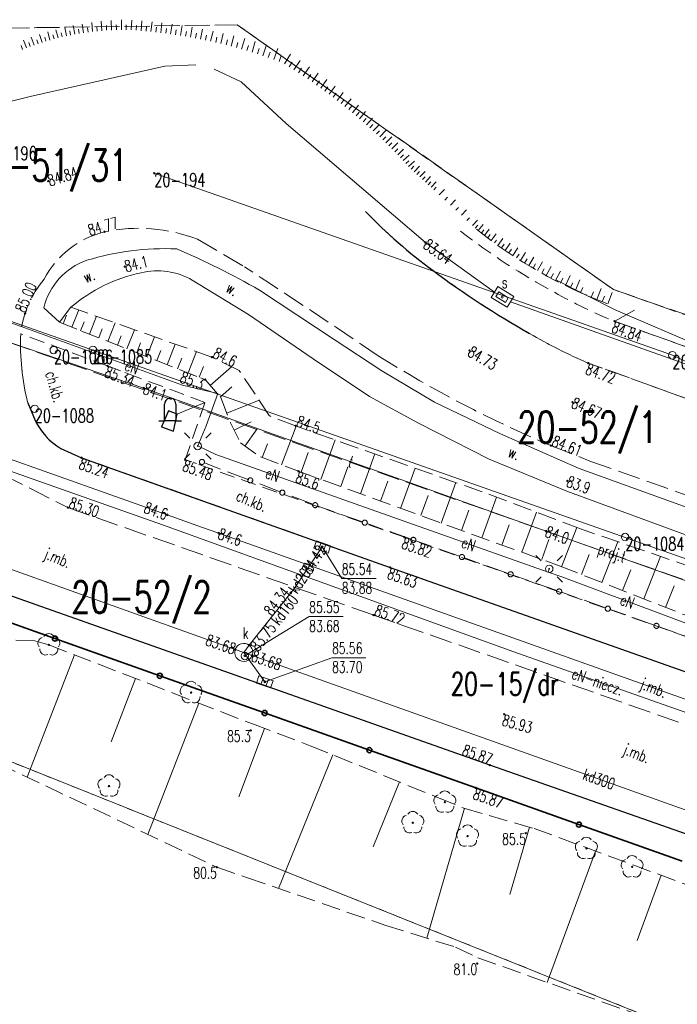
# Model space of a CAD drawing. Header units: metres. Extents: x 7505752 to 7507120, y 5839999 to 5840598.
# Tile 5 of 35: x 7505987 to 7506031, y 5840411 to 5840477. Entities that reach past the tile are written whole.
import ezdxf
from ezdxf.enums import TextEntityAlignment as Align

# ---------------------------------------------------------------- set-up
doc = ezdxf.new("R2010")
doc.units = ezdxf.units.M
for name, pattern in [('2_1', [0]), ('2_14', [1, -1]), ('2_OTDP', [0]), ('2_OTKC', [1.5, 1, -0.5]), ('2_OTKG', [1.5, 1, -0.5]), ('2_OTKJ', [2, 1.5, -0.5]), ('2_OTKK', [0]), ('2_OTKR', [0]), ('2_OTRK', [1.75, 1.25, -0.5]), ('2_OTRKG', [1.75, 1.25, -0.5]), ('4_SUEP_A', [0]), ('4_SUKP', [0]), ('4_SULL', [0]), ('4_SUPK', [0]), ('4_SUPP_P', [2, 1.5, -0.5]), ('4_SUTP_A', [0]), ('GDE', [0]), ('GUZ', [1, 0.5, -0.5])]:
    doc.linetypes.add(name, pattern=pattern)
doc.layers.get('0').update_dxf_attribs({"color": 250, "linetype": 'CONTINUOUS', "lineweight": 100})
for name, color, linetype, lineweight in [('Dzialki', 7, 'GDE', 18), ('Numery_dzialek', 7, 'CONTINUOUS', 20), ('Numery_punktow', 7, 'CONTINUOUS', 9), ('OTD_L_10', 7, '2_OTDP', 25), ('OTK_E_T_0', 7, 'CONTINUOUS', 0), ('OTK_E_T_1', 7, 'CONTINUOUS', 0), ('OTK_E_T_4', 7, 'CONTINUOUS', 0), ('OTK_L_0', 7, '2_OTKJ', 18), ('OTK_L_1', 7, '2_OTKK', 25), ('OTK_L_11', 7, 'CONTINUOUS', 18), ('OTK_L_2', 7, '2_OTKC', 18), ('OTK_L_3', 7, '2_OTKG', 18), ('OTK_L_5', 7, 'CONTINUOUS', 18), ('OTO_L_0', 7, 'CONTINUOUS', 35), ('OTR_L_1', 7, '2_OTRK', 18), ('OTR_T_0', 7, 'CONTINUOUS', 18), ('OTR_T_1', 7, 'CONTINUOUS', 18), ('Punkty', 7, 'CONTINUOUS', 18), ('SUE_T_3', 7, 'CONTINUOUS', 18), ('SUEP_E_T_0', 1, 'CONTINUOUS', 0), ('SUEP_L_0', 1, '4_SUEP_A', 18), ('SUL_L_0', 7, '4_SULL', 18), ('SUP_E_T_1', 7, 'CONTINUOUS', 0), ('SUP_L_1', 7, '4_SUPK', 18), ('SUP_T_4', 7, 'CONTINUOUS', 18), ('SUSR_T_0', 7, 'CONTINUOUS', 18)]:
    doc.layers.add(name, color=color, linetype=linetype, lineweight=lineweight)
for name, color, linetype, lineweight, true_color in [('Numery_uzytkow', 96, 'CONTINUOUS', 15, 0x008000), ('OTZ_T_0', 96, 'CONTINUOUS', 18, 0x008000), ('P_SUGP_L_0', 52, '4_SUPP_P', 18, 0xbfbf00), ('P_SUTP_E_T_0', 30, 'CONTINUOUS', 0, 0xff9100), ('P_SUTP_L_0', 30, '4_SUPP_P', 18, 0xff9100), ('SUK_T_1', 36, 'CONTINUOUS', 18, 0x803300), ('SUKP_E_T_0', 36, 'CONTINUOUS', 0, 0x803300), ('SUKP_L_0', 36, '4_SUKP', 18, 0x803300), ('SUKR_T_0', 36, 'CONTINUOUS', 18, 0x803300), ('SUTP_E_T_0', 30, 'CONTINUOUS', 0, 0xff9100), ('SUTP_L_0', 30, '4_SUTP_A', 18, 0xff9100), ('SUTR_T_0', 30, 'CONTINUOUS', 18, 0xff9100), ('Uzytki', 96, 'GUZ', 18, 0x008000)]:
    doc.layers.add(name, color=color, linetype=linetype, lineweight=lineweight, true_color=true_color)
doc.styles.get("Standard").update_dxf_attribs({"font": 'Simplex.SHX', "width": 0.75})

# ---------------------------------------------------------------- blocks, each defined once
blk = doc.blocks.new('GRO')
at = {"linetype": 'CONTINUOUS'}
blk.add_circle((0, 0), 0.045, dxfattribs=at)
blk = doc.blocks.new('GRT')
at = {"linetype": 'CONTINUOUS'}
blk.add_circle((0, 0), 0.25, dxfattribs=at)
blk = doc.blocks.new('2_OTDP')
at = {"linetype": 'CONTINUOUS'}
for p, q in [((-0.062, 1.5), (0.062, 1.5)), ((-0.375, 0), (-0.375, 1.1)), ((0.375, 1.1), (0.375, 0)), ((-0.75, 0), (-0.375, 0)), ((0.375, 0), (-0.375, 0)), ((0.375, 0), (0.75, 0))]:
    blk.add_line(p, q, dxfattribs=at)
for centre, radius, start, end in [((0.051, 1.089), 0.426, 105.47835, 178.52418), ((-0.008, 1.123), 0.383, 356.52864, 79.46882)]:
    blk.add_arc(centre, radius, start, end, dxfattribs=at)
blk = doc.blocks.new('2_OTRN')
at = {"linetype": 'CONTINUOUS'}
blk.add_circle((0, 0), 0.045, dxfattribs=at)
blk = doc.blocks.new('2_OTRS')
at = {"linetype": 'CONTINUOUS'}
blk.add_circle((0, 0), 0.045, dxfattribs=at)
blk = doc.blocks.new('2_OTZL')
at = {"linetype": 'CONTINUOUS'}
blk.add_circle((0, 0), 0.045, dxfattribs=at)
for centre, start, end in [((0, 0.375), 30.14012, 149.85988), ((-0.357, 0.116), 102.14447, 221.86002), ((0.357, 0.116), 318.13998, 77.85553), ((-0.22, -0.303), 174.14818, 293.85423), ((0.22, -0.303), 246.14577, 5.85182)]:
    blk.add_arc(centre, 0.375, start, end, dxfattribs=at)
blk = doc.blocks.new('4_SUEO_W')
at = {"linetype": 'CONTINUOUS'}
for p, q in [((-0.53035, 0.53035), (-0.8839, 0.8839)), ((0.53035, 0.53035), (0.8839, 0.8839)), ((-0.53035, -0.53035), (-0.8839, -0.8839)), ((0.53035, -0.53035), (0.8839, -0.8839))]:
    blk.add_line(p, q, dxfattribs=at)
blk.add_circle((0, 0), 0.025, dxfattribs=at)
blk = doc.blocks.new('4_SUPP')
at = {"linetype": 'CONTINUOUS'}
blk.add_circle((0, 0), 0.25, dxfattribs=at)
blk = doc.blocks.new('4_SUKK')
at = {"linetype": 'CONTINUOUS'}
for p, q in [((-0.5, -0.25), (-0.5, 0.25)), ((-0.5, 0.25), (0.5, 0.25)), ((-0.175, 0.25), (-0.175, -0.25)), ((0.175, 0.25), (0.175, -0.25)), ((0.5, 0.25), (0.5, -0.25)), ((0.5, -0.25), (-0.5, -0.25))]:
    blk.add_line(p, q, dxfattribs=at)
blk = doc.blocks.new('4_SUPS')
at = {"linetype": 'CONTINUOUS'}
blk.add_circle((0, 0), 0.0625, dxfattribs=at)
blk = doc.blocks.new('4_SUPW')
at = {"linetype": 'CONTINUOUS'}
blk.add_circle((0, 0), 0.25, dxfattribs=at)
blk = doc.blocks.new('4_SUPW_B')
at = {"linetype": 'CONTINUOUS'}
for p, q in [((0.375, 0.175), (-0.375, 0.175)), ((-0.375, 0.175), (-0.375, -0.175)), ((0.375, -0.175), (0.375, 0.175)), ((-0.375, -0.175), (0.375, -0.175))]:
    blk.add_line(p, q, dxfattribs=at)

msp = doc.modelspace()

# ---------------------------------------------------------------- linework, layer by layer
at = {"layer": 'Dzialki'}
for p, q in [((7505995.92, 5840466.32), (7506030.37, 5840454.23)), ((7505968.28, 5840462.83), (7506081.03, 5840423.23)), ((7506030.37, 5840454.23), (7506063.25, 5840438.56)), ((7506106.97, 5840379.02), (7505946.58, 5840443.14))]:
    msp.add_line(p, q, dxfattribs=at)
at = {"layer": 'OTD_L_10', "linetype": '2_OTDP'}
for p, q in [((7505996.86, 5840450.53), (7505996.4, 5840449.48)), ((7505997.45, 5840450.32), (7505996.86, 5840450.53)), ((7505997.19, 5840449.19), (7505997.45, 5840450.32)), ((7505996.4, 5840449.48), (7505997.19, 5840449.19))]:
    msp.add_line(p, q, dxfattribs=at)
at = {"layer": 'OTK_L_0', "linetype": '2_OTKJ'}
for p, q in [((7505998.79, 5840461.94), (7506001.91, 5840460.11)), ((7506027.86, 5840457.22), (7506026.52, 5840456.49)), ((7506026.52, 5840456.49), (7506033.33, 5840454.06)), ((7506036.93, 5840449.33), (7506024.78, 5840453.71)), ((7505988, 5840449.9), (7505987.51, 5840451.06)), ((7506022.29, 5840448.23), (7506024.89, 5840447.2)), ((7505982.24, 5840448.11), (7505990.18, 5840444.11)), ((7505991.09, 5840447.42), (7505989.7, 5840448.03)), ((7506011.6, 5840440.13), (7505991.09, 5840447.42)), ((7506024.89, 5840447.2), (7506044.12, 5840440.4)), ((7505990.18, 5840444.11), (7506010.5, 5840436.97)), ((7506018.233, 5840427.002), (7505976.243, 5840441.819)), ((7506041.97, 5840429.41), (7506011.6, 5840440.13)), ((7506010.5, 5840436.97), (7506040.91, 5840426.29)), ((7506066.065, 5840410.234), (7506018.233, 5840427.002))]:
    msp.add_line(p, q, dxfattribs=at)
for centre, radius, start, end in [((7506035.619, 5840488.554), 35.661, 224.00585, 233.60424), ((7505994.872, 5840451.692), 10.971, 69.07514, 101.84346), ((7505994.109, 5840456.39), 6.221, 103.84529, 152.31794), ((7505665.177, 5839943.945), 616.291, 55.888125, 56.880598), ((7506050.713, 5840508.566), 60.725, 233.34416, 240.56413), ((7505993.775, 5840454.904), 6.777, 139.77983, 173.59396), ((7506003.377, 5840455.005), 16.351, 177.70501, 193.96277), ((7506038.399, 5840485.606), 34.682, 239.64049, 246.87826), ((7506053.728, 5840522.779), 80.906, 237.95465, 247.13418), ((7505992.127, 5840451.944), 4.606, 206.34922, 238.19816)]:
    msp.add_arc(centre, radius, start, end, dxfattribs=at)
at = {"layer": 'OTK_L_1', "linetype": '2_OTKK'}
for p, q in [((7505987.51, 5840451.06), (7505988, 5840449.9)), ((7505989.7, 5840448.03), (7505991.09, 5840447.42)), ((7505991.09, 5840447.42), (7506011.6, 5840440.13)), ((7506018.233, 5840427.002), (7505976.243, 5840441.819)), ((7506011.6, 5840440.13), (7506041.97, 5840429.41)), ((7506066.065, 5840410.234), (7506018.233, 5840427.002))]:
    msp.add_line(p, q, dxfattribs=at)
for centre, radius, start, end in [((7506035.619, 5840488.554), 35.661, 224.00585, 233.60424), ((7506050.713, 5840508.566), 60.725, 233.34416, 240.56413), ((7505992.127, 5840451.944), 4.606, 206.34922, 238.19816)]:
    msp.add_arc(centre, radius, start, end, dxfattribs=at)
at = {"layer": 'OTK_L_11', "linetype": '2_OTKJ'}
for p, q in [((7506002.202, 5840445.954), (7505999.258, 5840447.076)), ((7506004.331, 5840445.142), (7506002.409, 5840445.875)), ((7506006.461, 5840444.331), (7506004.538, 5840445.063)), ((7506009.76, 5840443.16), (7506006.79, 5840444.21)), ((7506012.991, 5840442.018), (7506010.074, 5840443.049)), ((7506016.223, 5840440.876), (7506013.305, 5840441.907)), ((7506019.455, 5840439.733), (7506016.537, 5840440.765)), ((7506022.686, 5840438.591), (7506019.769, 5840439.622)), ((7506025.918, 5840437.449), (7506023, 5840438.48)), ((7506029.15, 5840436.307), (7506026.232, 5840437.338)), ((7506032.451, 5840435.145), (7506029.48, 5840436.19))]:
    msp.add_line(p, q, dxfattribs=at)
for centre in [(7505999.09, 5840447.14), (7506002.305, 5840445.915), (7506004.435, 5840445.103), (7506006.62, 5840444.27), (7506006.62, 5840444.27), (7506009.917, 5840443.105), (7506013.148, 5840441.963), (7506016.38, 5840440.82), (7506019.612, 5840439.678), (7506022.843, 5840438.536), (7506026.075, 5840437.393), (7506029.31, 5840436.25), (7506029.31, 5840436.25)]:
    msp.add_circle(centre, 0.17, dxfattribs=at)
at = {"layer": 'OTK_L_2', "linetype": '2_OTKC'}
for p, q in [((7505992.81, 5840453.52), (7505987.04, 5840455.66)), ((7505999.29, 5840451.09), (7505992.81, 5840453.52)), ((7505987.51, 5840451.06), (7505988, 5840449.9)), ((7505997.98, 5840447.29), (7505999.29, 5840451.09)), ((7505996.4, 5840449.48), (7505996.86, 5840450.53)), ((7505996.86, 5840450.53), (7505997.45, 5840450.32)), ((7505997.45, 5840450.32), (7505997.19, 5840449.19)), ((7505997.19, 5840449.19), (7505996.4, 5840449.48)), ((7505989.7, 5840448.03), (7505991.09, 5840447.42)), ((7505991.09, 5840447.42), (7506011.6, 5840440.13)), ((7506012.55, 5840442.14), (7505997.98, 5840447.29)), ((7506041.35, 5840432), (7506012.55, 5840442.14)), ((7506011.6, 5840440.13), (7506041.97, 5840429.41))]:
    msp.add_line(p, q, dxfattribs=at)
at = {"layer": 'OTK_L_2', "linetype": '2_14'}
msp.add_line((7505999.29, 5840451.09), (7505997.45, 5840450.32), dxfattribs=at)
at = {"layer": 'OTK_L_2', "linetype": '2_OTKC'}
for centre, radius, start, end in [((7506003.377, 5840455.005), 16.351, 177.70501, 193.96277), ((7505992.127, 5840451.944), 4.606, 206.34922, 238.19816)]:
    msp.add_arc(centre, radius, start, end, dxfattribs=at)
at = {"layer": 'OTK_L_3', "linetype": '2_OTKG'}
for p, q in [((7506033.33, 5840454.06), (7506026.52, 5840456.49)), ((7506024.78, 5840453.71), (7506036.93, 5840449.33))]:
    msp.add_line(p, q, dxfattribs=at)
for centre, radius, start, end in [((7506035.619, 5840488.554), 35.661, 224.00585, 233.60424), ((7506043.35, 5840497.215), 44.037, 232.07007, 241.78558), ((7506050.713, 5840508.566), 60.725, 233.34416, 240.56413), ((7506038.952, 5840487.43), 33.344, 240.49592, 248.11008), ((7506038.399, 5840485.606), 34.682, 239.64049, 246.87826)]:
    msp.add_arc(centre, radius, start, end, dxfattribs=at)
at = {"layer": 'OTK_L_5', "linetype": '2_OTKR'}
for p, q in [((7505998.45, 5840459.22), (7506002.18, 5840456.94)), ((7506007.89, 5840455.28), (7506002.91, 5840458.56)), ((7505988.58, 5840457.37), (7505989.61, 5840456.42)), ((7505989.61, 5840456.42), (7505990.38, 5840457.42)), ((7506002.18, 5840456.94), (7506006.49, 5840453.99)), ((7506011.06, 5840453.19), (7506007.89, 5840455.28)), ((7506006.49, 5840453.99), (7506010.22, 5840451.48)), ((7506014.56, 5840451.12), (7506011.06, 5840453.19)), ((7506010.22, 5840451.48), (7506013.49, 5840449.71)), ((7506018.94, 5840449.01), (7506014.56, 5840451.12)), ((7506013.49, 5840449.71), (7506018.18, 5840447.32)), ((7506024.18, 5840446.7), (7506018.94, 5840449.01)), ((7506018.18, 5840447.32), (7506023.35, 5840445.2)), ((7506044.22, 5840439.46), (7506024.18, 5840446.7)), ((7506023.35, 5840445.2), (7506043.52, 5840437.77))]:
    msp.add_line(p, q, dxfattribs=at)
for centre, radius, start, end in [((7505996.706, 5840442.999), 18.314, 87.79817, 106.71165), ((7505976.694, 5840412.827), 52.714, 60.17704, 66.85966), ((7505992.862, 5840456.382), 4.395, 108.88267, 167.00326), ((7505997.097, 5840449.593), 10.314, 101.50492, 130.63735), ((7505996.16, 5840455.304), 4.536, 59.68134, 104.29375)]:
    msp.add_arc(centre, radius, start, end, dxfattribs=at)
at = {"layer": 'OTO_L_0'}
for p, q in [((7505989.32, 5840435.402), (7505982.352, 5840437.873)), ((7505996.288, 5840432.932), (7505989.32, 5840435.402)), ((7506003.256, 5840430.462), (7505996.288, 5840432.932)), ((7506010.224, 5840427.992), (7506003.256, 5840430.462)), ((7506017.293, 5840425.486), (7506010.224, 5840427.992)), ((7506024.154, 5840423.048), (7506017.293, 5840425.486)), ((7506031.016, 5840420.611), (7506024.154, 5840423.048))]:
    msp.add_line(p, q, dxfattribs=at)
for centre in [(7505989.32, 5840435.402), (7505996.288, 5840432.932), (7506003.256, 5840430.462), (7506010.224, 5840427.992), (7506024.154, 5840423.048)]:
    msp.add_circle(centre, 0.17, dxfattribs=at)
at = {"layer": 'OTR_L_1', "linetype": '2_1'}
for p, q in [((7505991.821, 5840475.735), (7505991.763, 5840476.335)), ((7505992.438, 5840475.794), (7505992.379, 5840476.417)), ((7505993.073, 5840475.834), (7505993.045, 5840476.477)), ((7505993.733, 5840475.859), (7505993.731, 5840476.523)), ((7505994.39, 5840475.843), (7505994.432, 5840476.497)), ((7505995.043, 5840475.792), (7505995.099, 5840476.446)), ((7505995.697, 5840475.734), (7505995.771, 5840476.385)), ((7505996.353, 5840475.659), (7505996.428, 5840476.317)), ((7505988.985, 5840475.171), (7505988.847, 5840475.706)), ((7505989.527, 5840475.311), (7505989.386, 5840475.856)), ((7505989.8, 5840475.382), (7505989.729, 5840475.655)), ((7505990.078, 5840475.441), (7505989.965, 5840475.998)), ((7505990.359, 5840475.498), (7505990.302, 5840475.78)), ((7505990.644, 5840475.556), (7505990.529, 5840476.127)), ((7505990.932, 5840475.607), (7505990.889, 5840475.895)), ((7505991.224, 5840475.651), (7505991.137, 5840476.236)), ((7505991.522, 5840475.695), (7505991.477, 5840475.992)), ((7505992.127, 5840475.764), (7505992.097, 5840476.07)), ((7505992.752, 5840475.82), (7505992.738, 5840476.135)), ((7505993.401, 5840475.848), (7505993.387, 5840476.176)), ((7505994.063, 5840475.86), (7505994.062, 5840476.189)), ((7505994.716, 5840475.82), (7505994.744, 5840476.146)), ((7505995.371, 5840475.764), (7505995.399, 5840476.092)), ((7505996.024, 5840475.697), (7505996.061, 5840476.024)), ((7505996.68, 5840475.62), (7505996.727, 5840475.946)), ((7505997.008, 5840475.572), (7505997.103, 5840476.229)), ((7505997.339, 5840475.525), (7505997.386, 5840475.855)), ((7505997.668, 5840475.476), (7505997.781, 5840476.132)), ((7505997.998, 5840475.418), (7505998.056, 5840475.749)), ((7505998.331, 5840475.361), (7505998.446, 5840476.027)), ((7505998.997, 5840475.233), (7505999.133, 5840475.901)), ((7505999.67, 5840475.094), (7505999.826, 5840475.763)), ((7505987.423, 5840474.647), (7505987.231, 5840475.158)), ((7505987.679, 5840474.743), (7505987.583, 5840474.999)), ((7505987.935, 5840474.839), (7505987.743, 5840475.352)), ((7505988.195, 5840474.925), (7505988.112, 5840475.186)), ((7505988.457, 5840475.008), (7505988.291, 5840475.533)), ((7505988.721, 5840475.091), (7505988.638, 5840475.355)), ((7505989.255, 5840475.241), (7505989.185, 5840475.511)), ((7505998.663, 5840475.301), (7505998.73, 5840475.632)), ((7505999.334, 5840475.165), (7505999.402, 5840475.501)), ((7506000.008, 5840475.015), (7506000.087, 5840475.354)), ((7506000.349, 5840474.936), (7506000.507, 5840475.617)), ((7506000.69, 5840474.852), (7506000.78, 5840475.191)), ((7506001.034, 5840474.761), (7506001.216, 5840475.449)), ((7506001.38, 5840474.67), (7506001.471, 5840475.016)), ((7506001.727, 5840474.571), (7506001.931, 5840475.264)), ((7506002.431, 5840474.364), (7506002.638, 5840475.068)), ((7505987.167, 5840474.551), (7505987.072, 5840474.806)), ((7506002.079, 5840474.468), (7506002.182, 5840474.819)), ((7506002.785, 5840474.25), (7506002.901, 5840474.604)), ((7506003.143, 5840474.133), (7506003.377, 5840474.85)), ((7506003.503, 5840474.013), (7506003.631, 5840474.37)), ((7506003.867, 5840473.883), (7506004.127, 5840474.61)), ((7506004.234, 5840473.751), (7506004.366, 5840474.119)), ((7506004.576, 5840473.59), (7506004.974, 5840474.236)), ((7506004.895, 5840473.392), (7506005.098, 5840473.708)), ((7506005.209, 5840473.19), (7506005.613, 5840473.818)), ((7506005.519, 5840472.991), (7506005.718, 5840473.301)), ((7506005.823, 5840472.79), (7506006.235, 5840473.394)), ((7506006.122, 5840472.587), (7506006.325, 5840472.885)), ((7506006.417, 5840472.386), (7506006.818, 5840472.975)), ((7506006.706, 5840472.182), (7506006.913, 5840472.469)), ((7506006.99, 5840471.978), (7506007.398, 5840472.545)), ((7506007.27, 5840471.776), (7506007.471, 5840472.056)), ((7506007.544, 5840471.57), (7506007.959, 5840472.116)), ((7506007.813, 5840471.366), (7506008.018, 5840471.635)), ((7506008.079, 5840471.164), (7506008.483, 5840471.695)), ((7506008.339, 5840470.958), (7506008.546, 5840471.216)), ((7506008.594, 5840470.753), (7506009.003, 5840471.264)), ((7506008.846, 5840470.551), (7506009.048, 5840470.803)), ((7506009.092, 5840470.346), (7506009.506, 5840470.836)), ((7506009.572, 5840469.94), (7506009.975, 5840470.417)), ((7506009.334, 5840470.142), (7506009.538, 5840470.384)), ((7506009.806, 5840469.737), (7506010.012, 5840469.968)), ((7506010.034, 5840469.533), (7506010.441, 5840469.99)), ((7506010.26, 5840469.333), (7506010.461, 5840469.558)), ((7506010.482, 5840469.132), (7506010.891, 5840469.568)), ((7506010.697, 5840468.93), (7506010.899, 5840469.146)), ((7506010.91, 5840468.73), (7506011.309, 5840469.156)), ((7506011.12, 5840468.533), (7506011.317, 5840468.743)), ((7506011.324, 5840468.333), (7506011.726, 5840468.74)), ((7506011.525, 5840468.135), (7506011.723, 5840468.336)), ((7506011.723, 5840467.939), (7506012.114, 5840468.335)), ((7506011.917, 5840467.744), (7506012.116, 5840467.935)), ((7506012.106, 5840467.548), (7506012.499, 5840467.925)), ((7506012.292, 5840467.354), (7506012.486, 5840467.54)), ((7506012.476, 5840467.162), (7506012.859, 5840467.53)), ((7506012.656, 5840466.97), (7506012.85, 5840467.149)), ((7506012.832, 5840466.779), (7506013.215, 5840467.131)), ((7506013.01, 5840466.593), (7506013.185, 5840466.783)), ((7506013.199, 5840466.419), (7506013.547, 5840466.797)), ((7506013.388, 5840466.246), (7506013.561, 5840466.434)), ((7506013.576, 5840466.073), (7506013.921, 5840466.448)), ((7506013.763, 5840465.901), (7506013.935, 5840466.088)), ((7506013.949, 5840465.729), (7506014.292, 5840466.102)), ((7506014.135, 5840465.558), (7506014.305, 5840465.744)), ((7506014.32, 5840465.388), (7506014.66, 5840465.758)), ((7506014.504, 5840465.219), (7506014.673, 5840465.403)), ((7506014.872, 5840464.88), (7506015.209, 5840465.246)), ((7506015.24, 5840464.542), (7506015.407, 5840464.723)), ((7506015.608, 5840464.203), (7506015.939, 5840464.564)), ((7506015.976, 5840463.865), (7506016.14, 5840464.043)), ((7506016.344, 5840463.526), (7506016.67, 5840463.881)), ((7506016.712, 5840463.187), (7506016.874, 5840463.364)), ((7506017.08, 5840462.849), (7506017.402, 5840463.199)), ((7506017.264, 5840462.679), (7506017.434, 5840462.864)), ((7506017.461, 5840462.513), (7506017.78, 5840462.918)), ((7506017.878, 5840462.189), (7506018.198, 5840462.616)), ((7506017.667, 5840462.351), (7506017.828, 5840462.556)), ((7506018.095, 5840462.027), (7506018.258, 5840462.243)), ((7506018.315, 5840461.861), (7506018.645, 5840462.302)), ((7506018.773, 5840461.529), (7506019.101, 5840461.996)), ((7506018.54, 5840461.693), (7506018.677, 5840461.875)), ((7506019.01, 5840461.363), (7506019.176, 5840461.6)), ((7506019.251, 5840461.194), (7506019.588, 5840461.675)), ((7506019.499, 5840461.027), (7506019.663, 5840461.277)), ((7506019.753, 5840460.86), (7506020.086, 5840461.368)), ((7506020.011, 5840460.691), (7506020.18, 5840460.949)), ((7506020.275, 5840460.521), (7506020.602, 5840461.057)), ((7506020.547, 5840460.355), (7506020.713, 5840460.627)), ((7506020.823, 5840460.187), (7506021.16, 5840460.738)), ((7506021.104, 5840460.017), (7506021.266, 5840460.302)), ((7506021.393, 5840459.852), (7506021.723, 5840460.432)), ((7506021.687, 5840459.685), (7506021.855, 5840459.979)), ((7506021.987, 5840459.518), (7506022.307, 5840460.125)), ((7506022.295, 5840459.355), (7506022.457, 5840459.663)), ((7506022.607, 5840459.19), (7506022.937, 5840459.815)), ((7506022.926, 5840459.027), (7506023.082, 5840459.349)), ((7506023.252, 5840458.868), (7506023.57, 5840459.52)), ((7506023.583, 5840458.707), (7506023.744, 5840459.037)), ((7506023.921, 5840458.55), (7506024.226, 5840459.23)), ((7506024.265, 5840458.395), (7506024.42, 5840458.74)), ((7506025.336, 5840457.941), (7506025.635, 5840458.667)), ((7506024.615, 5840458.238), (7506024.636, 5840458.285)), ((7506024.973, 5840458.09), (7506025.12, 5840458.449)), ((7506025.705, 5840457.794), (7506025.847, 5840458.164)), ((7506026.08, 5840457.65), (7506026.368, 5840458.401)), ((7505989.869, 5840456.318), (7505990.092, 5840456.882)), ((7505990.443, 5840456.092), (7505990.895, 5840457.238)), ((7505991.621, 5840455.627), (7505992.088, 5840456.817)), ((7505991.026, 5840455.861), (7505991.257, 5840456.445)), ((7505992.842, 5840455.148), (7505993.326, 5840456.379)), ((7505992.226, 5840455.39), (7505992.464, 5840455.995)), ((7505993.469, 5840454.901), (7505993.715, 5840455.528)), ((7505994.107, 5840454.651), (7505994.608, 5840455.926)), ((7505995.416, 5840454.136), (7505995.936, 5840455.457)), ((7505994.756, 5840454.396), (7505995.011, 5840455.045)), ((7505996.773, 5840453.603), (7505997.311, 5840454.972)), ((7505996.089, 5840453.872), (7505996.353, 5840454.544)), ((7505998.179, 5840453.051), (7505998.736, 5840454.468)), ((7505997.47, 5840453.329), (7505997.743, 5840454.026)), ((7505998.9, 5840452.767), (7505999.183, 5840453.489)), ((7505999.639, 5840452.223), (7506001.061, 5840453.465)), ((7506000.31, 5840451.454), (7506001.078, 5840452.126)), ((7506000.747, 5840450.391), (7506002.891, 5840451.238)), ((7506001.242, 5840449.255), (7506002.356, 5840449.8)), ((7506004.384, 5840446.941), (7506005.354, 5840449.514)), ((7506001.953, 5840448.194), (7506002.756, 5840449.334)), ((7506003.097, 5840447.426), (7506003.444, 5840448.346)), ((7506006.996, 5840445.978), (7506007.946, 5840448.602)), ((7506005.685, 5840446.453), (7506006.157, 5840447.759)), ((7506009.637, 5840445.022), (7506010.595, 5840447.669)), ((7506008.314, 5840445.501), (7506008.791, 5840446.819)), ((7506012.301, 5840444.057), (7506013.268, 5840446.728)), ((7506010.966, 5840444.541), (7506011.448, 5840445.87)), ((7506014.989, 5840443.084), (7506015.965, 5840445.778)), ((7506013.642, 5840443.572), (7506014.128, 5840444.913)), ((7506017.691, 5840442.106), (7506018.667, 5840444.803)), ((7506016.342, 5840442.594), (7506016.832, 5840443.947)), ((7506020.362, 5840441.139), (7506021.326, 5840443.802)), ((7506019.031, 5840441.621), (7506019.516, 5840442.961)), ((7506022.999, 5840440.181), (7506024.018, 5840442.788)), ((7506021.685, 5840440.66), (7506022.164, 5840441.983)), ((7506025.681, 5840439.134), (7506026.739, 5840441.842)), ((7506024.326, 5840439.663), (7506024.845, 5840440.99)), ((7506028.474, 5840438.042), (7506029.576, 5840440.864)), ((7506027.063, 5840438.594), (7506027.603, 5840439.976)), ((7506029.914, 5840437.48), (7506030.477, 5840438.92)), ((7505990.617, 5840434.326), (7505987.464, 5840426.204)), ((7505994.678, 5840432.749), (7505993.044, 5840428.54)), ((7505998.887, 5840431.116), (7505995.501, 5840422.391)), ((7506003.253, 5840429.431), (7506001.544, 5840424.883)), ((7506007.786, 5840427.682), (7506004.178, 5840418.807)), ((7506012.223, 5840425.878), (7506010.468, 5840421.562)), ((7506016.542, 5840424.131), (7506014.046, 5840415.498)), ((7506020.859, 5840422.883), (7506019.561, 5840418.394)), ((7506025.251, 5840421.29), (7506022.038, 5840412.566)), ((7506029.613, 5840419.684), (7506028.017, 5840415.348))]:
    msp.add_line(p, q, dxfattribs=at)
at = {"layer": 'OTR_L_1', "linetype": '2_OTRK'}
for p, q in [((7506026.08, 5840457.65), (7506026.37, 5840458.4)), ((7505990.38, 5840457.42), (7505989.61, 5840456.42)), ((7505999.75, 5840454.11), (7505990.38, 5840457.42)), ((7506001.56, 5840453.22), (7505999.75, 5840454.11)), ((7506002.63, 5840451.64), (7506001.56, 5840453.22)), ((7506003.55, 5840450.22), (7506002.63, 5840451.64)), ((7506005.31, 5840449.53), (7506003.55, 5840450.22)), ((7506017.72, 5840445.16), (7506005.31, 5840449.53)), ((7506024.25, 5840442.7), (7506017.72, 5840445.16)), ((7506046.71, 5840434.96), (7506024.25, 5840442.7)), ((7505985.548, 5840427.113), (7506000.088, 5840420.214)), ((7506000.088, 5840420.214), (7506002.113, 5840419.518)), ((7506002.113, 5840419.518), (7506011.306, 5840416.352)), ((7506011.306, 5840416.352), (7506015.947, 5840414.905)), ((7506015.947, 5840414.905), (7506017.442, 5840414.195)), ((7506017.442, 5840414.195), (7506037.725, 5840407.006))]:
    msp.add_line(p, q, dxfattribs=at)
at = {"layer": 'OTR_L_1', "linetype": '2_OTRKG'}
for p, q in [((7505989.61, 5840456.42), (7505991.08, 5840455.84)), ((7505991.08, 5840455.84), (7505999.3, 5840452.61)), ((7505999.3, 5840452.61), (7506000.34, 5840451.42)), ((7506000.34, 5840451.42), (7506001, 5840449.75)), ((7506001, 5840449.75), (7506001.66, 5840448.4)), ((7506001.66, 5840448.4), (7506002.98, 5840447.47)), ((7506002.98, 5840447.47), (7506005.5, 5840446.52)), ((7506005.5, 5840446.52), (7506022.9, 5840440.22)), ((7506022.9, 5840440.22), (7506031.27, 5840436.95)), ((7505987.971, 5840435.251), (7505986.21, 5840435.318)), ((7505988.913, 5840434.987), (7505987.971, 5840435.251)), ((7505988.913, 5840434.987), (7506002.452, 5840429.732)), ((7506002.452, 5840429.732), (7506006.292, 5840428.289)), ((7506006.292, 5840428.289), (7506014.757, 5840424.848)), ((7506014.757, 5840424.848), (7506016.512, 5840424.14)), ((7506016.512, 5840424.14), (7506021.172, 5840422.792)), ((7506021.172, 5840422.792), (7506040.494, 5840415.676))]:
    msp.add_line(p, q, dxfattribs=at)
msp.add_arc((7506037.142, 5840487.332), 31.676, 231.3317, 249.56094, dxfattribs=at)
at = {"layer": 'P_SUGP_L_0', "linetype": '4_SUPP_P'}
for p, q in [((7506001.442, 5840476.186), (7505984.118, 5840475.936)), ((7505984.118, 5840475.936), (7506001.442, 5840476.186)), ((7506026.446, 5840458.593), (7506001.442, 5840476.186)), ((7506001.442, 5840476.186), (7506026.446, 5840458.593)), ((7506043.787, 5840452.493), (7506026.446, 5840458.593)), ((7506026.446, 5840458.593), (7506269.982, 5840374.94))]:
    msp.add_line(p, q, dxfattribs=at)
at = {"layer": 'P_SUTP_L_0', "linetype": '4_SUPP_P'}
msp.add_line((7505973.02, 5840459.747), (7506046.292, 5840433.986), dxfattribs=at)
at = {"layer": 'SUEP_L_0', "linetype": '4_SUEP_A'}
for p, q in [((7505987.08, 5840456.14), (7505975.116, 5840460.467)), ((7506022.62, 5840459.25), (7506026.56, 5840457.24)), ((7506026.56, 5840457.24), (7506032.42, 5840454.74)), ((7505997.79, 5840452.24), (7505987.08, 5840456.14)), ((7506000.14, 5840451.68), (7505997.79, 5840452.24)), ((7505999.37, 5840449.54), (7506000.14, 5840451.68)), ((7505996.538, 5840442.932), (7505972.666, 5840451.375)), ((7505998.81, 5840448.2), (7505999.37, 5840449.54)), ((7506000.01, 5840447.63), (7505998.81, 5840448.2)), ((7506022.104, 5840439.827), (7506000.01, 5840447.63)), ((7505996.538, 5840442.932), (7506020.081, 5840434.436)), ((7506022.18, 5840440.04), (7506022.104, 5840439.827)), ((7506023.02, 5840439.5), (7506022.104, 5840439.827)), ((7506035.13, 5840434.98), (7506023.02, 5840439.5)), ((7506020.081, 5840434.436), (7506067.573, 5840417.696))]:
    msp.add_line(p, q, dxfattribs=at)
at = {"layer": 'SUKP_L_0', "linetype": '4_SUKP'}
for p, q in [((7505965.005, 5840447.635), (7506001.303, 5840434.69)), ((7506007.09, 5840441.49), (7506005.249, 5840438.757)), ((7506002.241, 5840434.959), (7506005.001, 5840438.443)), ((7506005.001, 5840438.443), (7506005.249, 5840438.757)), ((7506001.303, 5840434.69), (7506001.868, 5840434.488)), ((7506001.868, 5840434.488), (7506002.241, 5840434.959)), ((7506001.868, 5840434.488), (7506003.262, 5840432.528)), ((7506001.868, 5840434.488), (7506002.433, 5840434.287)), ((7506002.433, 5840434.287), (7506048.556, 5840417.848))]:
    msp.add_line(p, q, dxfattribs=at)
at = {"layer": 'SUKR_T_0', "linetype": 'CONTINUOUS', "lineweight": 0}
for p, q in [((7506007.09, 5840441.49), (7506008.387, 5840439.394)), ((7506008.387, 5840439.394), (7506010.667, 5840439.394)), ((7506001.94, 5840434.249), (7506006.223, 5840436.864)), ((7506006.223, 5840436.864), (7506008.476, 5840436.864)), ((7506003.262, 5840432.528), (7506007.737, 5840434.136)), ((7506007.737, 5840434.136), (7506009.99, 5840434.136))]:
    msp.add_line(p, q, dxfattribs=at)
at = {"layer": 'SUL_L_0', "linetype": '4_SULL'}
for p, q in [((7505987.68, 5840471.41), (7505996.62, 5840473.43)), ((7505996.62, 5840473.43), (7505998.68, 5840473.53)), ((7505999.9, 5840473.24), (7506001.69, 5840472.39)), ((7506001.69, 5840472.39), (7506004.69, 5840469.62)), ((7505977.605, 5840469.015), (7505987.68, 5840471.41)), ((7506004.69, 5840469.62), (7506013.95, 5840461.71)), ((7506013.95, 5840461.71), (7506018.54, 5840458.43)), ((7506019.6, 5840457.78), (7506062.935, 5840442.36))]:
    msp.add_line(p, q, dxfattribs=at)
at = {"layer": 'SUP_L_1', "linetype": '4_SUPK'}
for p, q in [((7506018.76, 5840458.79), (7506018.54, 5840458.43)), ((7506019.82, 5840458.14), (7506018.76, 5840458.79)), ((7506018.54, 5840458.43), (7506018.31, 5840458.07)), ((7506018.31, 5840458.07), (7506019.39, 5840457.43)), ((7506019.6, 5840457.78), (7506019.82, 5840458.14)), ((7506019.39, 5840457.43), (7506019.6, 5840457.78))]:
    msp.add_line(p, q, dxfattribs=at)
for start, end in [(160.37247, 231.61402), (51.61402, 160.37247), (340.38354, 51.61402), (231.61402, 340.38354)]:
    msp.add_arc((7506001.868, 5840434.488), 0.6, start, end, dxfattribs=at)
at = {"layer": 'SUTP_L_0', "linetype": '4_SUTP_A'}
for p, q in [((7505995.23, 5840452.05), (7505972, 5840459.91)), ((7505970.621, 5840452.923), (7505996.773, 5840443.624)), ((7506021.97, 5840442.55), (7505995.23, 5840452.05)), ((7505996.773, 5840443.624), (7505999.13, 5840442.78)), ((7505999.13, 5840442.78), (7506000.213, 5840442.408)), ((7506000.213, 5840442.408), (7506070.716, 5840417.318)), ((7506062.21, 5840428.27), (7506021.97, 5840442.55))]:
    msp.add_line(p, q, dxfattribs=at)
at = {"layer": 'Uzytki'}
msp.add_line((7506106.97, 5840379.02), (7505946.58, 5840443.14), dxfattribs=at)

# ---------------------------------------------------------------- block references
at = {"layer": 'OTD_L_10'}
msp.add_blockref('2_OTDP', (7505996.975, 5840449.88), dxfattribs=at)
at = {"layer": 'OTR_T_0'}
for p in [(7505988.87, 5840465.8), (7505992.62, 5840462.43), (7505987.33, 5840457), (7506026.52, 5840456.49), (7506016.88, 5840454.55), (7505992.81, 5840453.52), (7506024.78, 5840453.71), (7506023.73, 5840451.11), (7506022.29, 5840448.23), (7505991.09, 5840447.42), (7505997.98, 5840447.29), (7505990.18, 5840444.11), (7506012.55, 5840442.14), (7506011.6, 5840440.13), (7506010.5, 5840436.97), (7506019.189, 5840430.379), (7506018.233, 5840427.002), (7506017.293, 5840425.486)]:
    msp.add_blockref('2_OTRS', p, dxfattribs=at)
at = {"layer": 'OTR_T_1'}
for p in [(7505993.96, 5840460.12), (7505999.75, 5840454.11), (7505999.3, 5840452.61), (7506005.31, 5840449.53), (7506005.5, 5840446.52), (7506023.39, 5840445.88), (7506002.335, 5840429.301), (7506020.625, 5840422.468), (7506000.088, 5840420.214), (7506017.395, 5840413.815)]:
    msp.add_blockref('2_OTRN', p, dxfattribs=at)
at = {"layer": 'OTZ_T_0'}
for p in [(7505988.91, 5840434.99), (7505998.37, 5840431.82), (7505992.91, 5840425.61), (7506015.24, 5840424.54), (7506013.11, 5840423.17), (7506016.75, 5840422.28), (7506024.65, 5840421.46), (7506027.69, 5840420.24)]:
    msp.add_blockref('2_OTZL', p, dxfattribs=at)
at = {"layer": 'Punkty'}
for name, p in [('GRO', (7505995.92, 5840466.32)), ('GRT', (7505989.24, 5840454.57)), ('GRT', (7505991.84, 5840454.58)), ('GRT', (7506030.37, 5840454.23)), ('GRT', (7505987.97, 5840450.67)), ('GRT', (7506027.23, 5840442.15))]:
    msp.add_blockref(name, p, dxfattribs=at)
at = {"layer": 'SUE_T_3'}
for name, p in [('4_SUEO_W', (7505998.81, 5840448.2)), ('4_SUPP', (7505998.81, 5840448.2)), ('4_SUEO_W', (7506022.18, 5840440.04)), ('4_SUPP', (7506022.18, 5840440.04))]:
    msp.add_blockref(name, p, dxfattribs=at)
at = {"layer": 'SUK_T_1'}
for p, rotation in [((7506007.09, 5840441.49), 340.4478595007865), ((7506003.262, 5840432.528), 341.0530962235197)]:
    msp.add_blockref('4_SUKK', p, dxfattribs=dict(at, rotation=rotation))
at = {"layer": 'SUKR_T_0'}
for p in [(7506007.09, 5840441.49), (7506005.001, 5840438.443), (7506001.303, 5840434.69), (7506002.241, 5840434.959), (7506001.94, 5840434.249), (7506002.433, 5840434.287), (7506003.262, 5840432.528)]:
    msp.add_blockref('4_SUPS', p, dxfattribs=at)
at = {"layer": 'SUP_T_4', "rotation": 327.8474718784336}
msp.add_blockref('4_SUPW_B', (7506019.05, 5840458.09), dxfattribs=at)
at = {"layer": 'SUP_T_4'}
msp.add_blockref('4_SUPW', (7506001.94, 5840434.249), dxfattribs=at)
at = {"layer": 'SUSR_T_0'}
for p in [(7506013.95, 5840461.71), (7506019.05, 5840458.09)]:
    msp.add_blockref('4_SUPS', p, dxfattribs=at)
at = {"layer": 'SUTR_T_0'}
for p in [(7505995.23, 5840452.05), (7505996.773, 5840443.624), (7506000.213, 5840442.408), (7506021.97, 5840442.55)]:
    msp.add_blockref('4_SUPS', p, dxfattribs=at)

# ---------------------------------------------------------------- texts
at = {"layer": 'Numery_dzialek', "width": 0.7}
msp.add_text('20-51/31', height=2.1, dxfattribs=at).set_placement((7505983.599, 5840467.909), align=Align.TOP_LEFT)
for s, p in [('20-52/1', (7506024.721, 5840449.301)), ('20-52/2', (7505995.064, 5840438.013))]:
    msp.add_text(s, height=2.1, dxfattribs=at).set_placement(p, align=Align.MIDDLE)
at = {"layer": 'Numery_punktow', "width": 0.7}
for s, p in [('20-196', (7505984.7, 5840468.1)), ('20-194', (7505995.92, 5840466.32)), ('20-1086', (7505989.24, 5840454.57)), ('20-1085', (7505991.84, 5840454.58)), ('20-193', (7506030.37, 5840454.23)), ('20-1088', (7505987.97, 5840450.67)), ('20-1084', (7506027.23, 5840442.15))]:
    msp.add_text(s, height=0.9, dxfattribs=at).set_placement(p, align=Align.TOP_LEFT)
at = {"layer": 'Numery_uzytkow', "width": 0.7}
msp.add_text('20-15/dr', height=1.5, dxfattribs=at).set_placement((7506019.23, 5840432.29), align=Align.MIDDLE)
at = {"layer": 'OTK_E_T_0', "lineweight": 9, "width": 0.7}
for rotation, p in [(336.9487, (7505989.456, 5840440.669)), (338.36911, (7506029.093, 5840432.032)), (338.02549, (7506027.961, 5840427.681))]:
    msp.add_text('j.mb.', height=0.75, rotation=rotation, dxfattribs=at).set_placement(p, align=Align.MIDDLE)
at = {"layer": 'OTK_E_T_1', "lineweight": 9, "width": 0.7}
for rotation, p in [(286.22019, (7505989.314, 5840452.139)), (337.01128, (7506002.393, 5840444.554))]:
    msp.add_text('ch.kb.', height=0.75, rotation=rotation, dxfattribs=at).set_placement(p, align=Align.MIDDLE)
at = {"layer": 'OTK_E_T_4', "lineweight": 9, "width": 0.7}
for rotation, p in [(21.16125, (7505991.585, 5840459.504)), (328.25471, (7506001.111, 5840458.628)), (337.42043, (7506019.851, 5840447.73))]:
    msp.add_text('w.', height=0.75, rotation=rotation, dxfattribs=at).set_placement(p, align=Align.MIDDLE)
at = {"layer": 'OTR_T_0', "lineweight": 9, "width": 0.7}
for s, rotation, p in [('84.84', 17.77463, (7505988.87, 5840465.8)), ('84.73', 329.78361, (7506016.88, 5840454.55)), ('84.67', 337.28488, (7506023.73, 5840451.11))]:
    msp.add_text(s, height=0.75, rotation=rotation, dxfattribs=at).set_placement(p, align=Align.MIDDLE_LEFT)
msp.add_text('84.77', height=0.75, rotation=16.09645, dxfattribs=at).set_placement((7505992.62, 5840462.43), align=Align.CENTER)
for s, rotation, p in [('85.00', 66.72851, (7505987.33, 5840457)), ('84.61', 338.38882, (7506022.29, 5840448.23)), ('85.30', 340.63965, (7505990.18, 5840444.11)), ('85.72', 340.64871, (7506010.5, 5840436.97))]:
    msp.add_text(s, height=0.75, rotation=rotation, dxfattribs=at).set_placement(p)
for s, rotation, p in [('84.84', 340.36217, (7506026.52, 5840456.49)), ('85.34', 339.44395, (7505992.81, 5840453.52)), ('84.72', 340.17608, (7506024.78, 5840453.71)), ('85.24', 340.43294, (7505991.09, 5840447.42)), ('85.48', 340.53323, (7505997.98, 5840447.29)), ('85.82', 340.60368, (7506012.55, 5840442.14)), ('85.63', 340.55799, (7506011.6, 5840440.13)), ('85.93', 344.25114, (7506019.189, 5840430.379)), ('85.87', 340.72108, (7506017.293, 5840425.486))]:
    msp.add_text(s, height=0.75, rotation=rotation, dxfattribs=at).set_placement(p, align=Align.TOP_LEFT)
msp.add_text('85.87', height=0.75, rotation=340.29332, dxfattribs=at).set_placement((7506018.233, 5840427.002), align=Align.RIGHT)
at = {"layer": 'OTR_T_1', "lineweight": 9, "width": 0.7}
for s, rotation, p in [('84.1', 13.51237, (7505993.96, 5840460.12)), ('83.9', 340.49576, (7506023.39, 5840445.88))]:
    msp.add_text(s, height=0.75, rotation=rotation, dxfattribs=at).set_placement(p, align=Align.MIDDLE_LEFT)
for s, rotation, p in [('84.6', 333.81607, (7505999.75, 5840454.11)), ('84.5', 340.60103, (7506005.31, 5840449.53))]:
    msp.add_text(s, height=0.75, rotation=rotation, dxfattribs=at).set_placement(p)
for s, rotation, p in [('85.3', 339.60543, (7505999.3, 5840452.61)), ('85.3', 0.40201, (7506002.335, 5840429.301)), ('85.5', 0.401, (7506020.625, 5840422.468)), ('80.5', 0.40169, (7506000.088, 5840420.214)), ('81.0', 0.40089, (7506017.395, 5840413.815))]:
    msp.add_text(s, height=0.75, rotation=rotation, dxfattribs=at).set_placement(p, align=Align.TOP_RIGHT)
msp.add_text('85.6', height=0.75, rotation=340.09625, dxfattribs=at).set_placement((7506005.5, 5840446.52), align=Align.TOP_LEFT)
at = {"layer": 'P_SUTP_E_T_0', "lineweight": 9, "width": 0.7}
msp.add_text('proj.t', height=0.75, rotation=341.63505, dxfattribs=at).set_placement((7506026.323, 5840441.007), align=Align.MIDDLE)
at = {"layer": 'SUEP_E_T_0', "lineweight": 9, "width": 0.7}
for s, rotation, p in [('eN', 339.99112, (7505994.442, 5840453.459)), ('eN', 340.54849, (7506003.786, 5840446.297)), ('eN', 340.54849, (7506016.825, 5840441.692)), ('eN', 339.53215, (7506027.371, 5840437.876)), ('eN-niecz.', 340.58317, (7506025.403, 5840432.56))]:
    msp.add_text(s, height=0.75, rotation=rotation, dxfattribs=at).set_placement(p, align=Align.MIDDLE)
at = {"layer": 'SUKP_E_T_0', "lineweight": 9, "width": 0.7}
for s, rotation, p in [('kd200', 56.04478, (7506005.707, 5840439.437)), ('kd300', 340.38354, (7506025.495, 5840426.068))]:
    msp.add_text(s, height=0.75, rotation=rotation, dxfattribs=at).set_placement(p, align=Align.MIDDLE)
msp.add_text('kd160', height=0.75, rotation=51.61401, dxfattribs=at).set_placement((7506003.621, 5840436.701), align=Align.TOP_LEFT)
at = {"layer": 'SUKR_T_0', "lineweight": 9, "width": 0.7}
for s, rotation, p in [('84.42', 56.89148, (7506007.09, 5840441.49)), ('83.68', 340.88, (7506001.303, 5840434.69))]:
    msp.add_text(s, height=0.75, rotation=rotation, dxfattribs=at).set_placement(p, align=Align.MIDDLE_RIGHT)
for s, p in [('85.54', (7506008.387, 5840440.394)), ('83.88', (7506008.387, 5840439.144)), ('85.55', (7506006.223, 5840437.864)), ('83.68', (7506006.223, 5840436.614)), ('85.56', (7506007.737, 5840435.136)), ('83.70', (7506007.737, 5840433.886))]:
    msp.add_text(s, height=0.75, dxfattribs=at).set_placement(p, align=Align.TOP_LEFT)
msp.add_text('84.34', height=0.75, rotation=51.62267, dxfattribs=at).set_placement((7506005.001, 5840438.443), align=Align.RIGHT)
msp.add_text('83.75', height=0.75, rotation=51.61401, dxfattribs=at).set_placement((7506002.241, 5840434.959), align=Align.TOP_LEFT)
msp.add_text('83.68', height=0.75, rotation=341.34, dxfattribs=at).set_placement((7506002.433, 5840434.287), align=Align.MIDDLE_LEFT)
at = {"layer": 'SUP_E_T_1', "lineweight": 9, "width": 0.7}
for s, p in [('s', (7506019.028, 5840458.697)), ('k', (7506001.815, 5840435.394))]:
    msp.add_text(s, height=0.75, dxfattribs=at).set_placement(p)
at = {"layer": 'SUSR_T_0', "lineweight": 9, "width": 0.7}
msp.add_text('83.64', height=0.75, rotation=324.45051, dxfattribs=at).set_placement((7506013.95, 5840461.71), align=Align.MIDDLE_LEFT)
at = {"layer": 'SUTP_E_T_0', "lineweight": 9, "width": 0.7}
msp.add_text('t', height=0.75, rotation=340.44125, dxfattribs=at).set_placement((7506009.003, 5840447.157), align=Align.MIDDLE)
at = {"layer": 'SUTR_T_0', "lineweight": 9, "width": 0.7}
for s, rotation, p in [('84.1', 340.44125, (7505995.23, 5840452.05)), ('84.6', 340.64264, (7506000.213, 5840442.408)), ('84.0', 340.46171, (7506021.97, 5840442.55))]:
    msp.add_text(s, height=0.75, rotation=rotation, dxfattribs=at).set_placement(p, align=Align.MIDDLE_LEFT)
msp.add_text('84.6', height=0.75, rotation=340.55301, dxfattribs=at).set_placement((7505996.773, 5840443.624), align=Align.MIDDLE_RIGHT)

doc.saveas('drawing.dxf')
